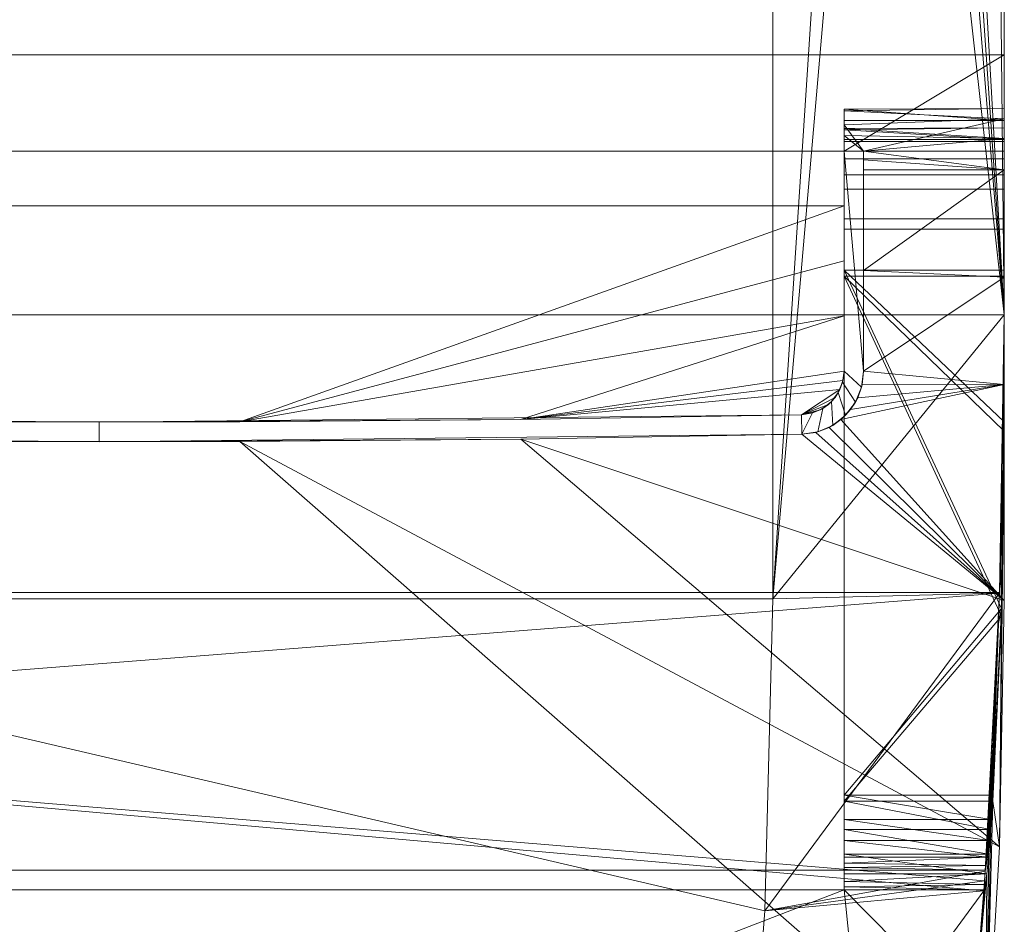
# Model space of a CAD drawing. Header units: millimetres. Extents: x -244 to 208, y -815 to -25.
# Tile 6 of 7: x -18 to 208, y -440 to -233. Entities that reach past the tile are written whole.
import ezdxf

# ---------------------------------------------------------------- set-up
doc = ezdxf.new("R2010")
doc.units = ezdxf.units.MM
doc.layers.add('M-520-M_DRAINAGE_FW', color=2, linetype='Continuous', lineweight=30)

# ---------------------------------------------------------------- blocks, each defined once
blk = doc.blocks.new('CEAS5017-0110400T0 - Aerozen G2 Smart Toilet-3819-3D View 1')
at = {"layer": 'M-520-M_DRAINAGE_FW', "lineweight": 9}
mesh = blk.add_polyface(dxfattribs=at)
corners = [(-207.63, -25, 393.63), (207.63, -25, 393.63), (207.63, -25.36, 393.63), (-207.63, -25.36, 393.63), (197.75, -492.34, 393.63), (184.92, -569.6, 393.63), (162.66, -644.69, 393.63), (131.31, -716.46, 393.63), (108.17, -749.51, 393.63), (76.94, -775.06, 393.63), (39.97, -791.19, 393.63), (0, -796.71, 393.63), (-39.97, -791.19, 393.63), (-76.94, -775.06, 393.63), (-108.17, -749.51, 393.63), (-131.31, -716.46, 393.63), (-162.66, -644.69, 393.63), (-184.92, -569.6, 393.63), (-197.75, -492.34, 393.63), (-200.6, -462.31, 393.63), (-202.97, -432.25, 393.63), (-170.86, -432.25, 393.63), (-170.86, -427.71, 393.63), (170.86, -427.71, 393.63), (170.86, -432.25, 393.63), (202.97, -432.25, 393.63), (200.6, -462.31, 393.63)]
mesh.append_faces([[corners[k] for k in face] for face in [(0, 1, 2, 3)]])
mesh.append_faces([[corners[k] for k in face] for face in [(21, 24, 17, 18), (17, 24, 5, 6)]], dxfattribs={"vtx0": -1, "vtx1": -1, "vtx3": -1})
mesh.append_faces([[corners[k] for k in face] for face in [(4, 5, 24, 26)]], dxfattribs={"vtx1": -1, "vtx2": -1})
mesh.append_faces([[corners[k] for k in face] for face in [(6, 7, 16, 17), (7, 8, 15, 16), (9, 10, 13, 14), (8, 9, 14, 15)]], dxfattribs={"vtx1": -1, "vtx3": -1})
mesh.append_faces([[corners[k] for k in face] for face in [(24, 25, 26), (19, 20, 21, 18)]], dxfattribs={"vtx2": -1})
mesh.append_faces([[corners[k] for k in face] for face in [(21, 22, 23, 24), (10, 11, 12, 13)]], dxfattribs={"vtx3": -1})
mesh = blk.add_polyface(dxfattribs=at)
corners = [(-207.63, -25.36, 390.43), (207.63, -25.36, 390.43), (207.63, -300.3, 390.43), (206.54, -364.04, 390.43), (203.29, -427.71, 390.43), (-203.29, -427.71, 390.43), (-206.54, -364.04, 390.43), (-207.63, -300.3, 390.43)]
mesh.append_faces([[corners[k] for k in face] for face in [(3, 6, 7, 2)]], dxfattribs={"vtx0": -1, "vtx2": -1})
mesh.append_faces([[corners[k] for k in face] for face in [(4, 5, 6, 3)]], dxfattribs={"vtx2": -1})
mesh.append_faces([[corners[k] for k in face] for face in [(7, 0, 1, 2)]], dxfattribs={"vtx3": -1})
mesh = blk.add_polyface(dxfattribs=at)
corners = [(207.63, -300.3, 390.43), (154.51, -365.49), (154.51, -63.04), (174.35, -63.04, 145.82), (180.92, -60.79, 194.1), (187.43, -54.06, 241.97), (190.15, -48.14, 261.99), (192.66, -38.32, 280.42), (194.85, -25, 296.49), (204.75, -25, 369.3), (207.63, -30.28, 390.43)]
mesh.append_faces([[corners[k] for k in face] for face in [(0, 9, 10)]], dxfattribs={"vtx0": -1})
mesh.append_faces([[corners[k] for k in face] for face in [(5, 0, 4)]], dxfattribs={"vtx0": -1, "vtx1": -1})
mesh.append_faces([[corners[k] for k in face] for face in [(7, 9, 0)]], dxfattribs={"vtx0": -1, "vtx1": -1, "vtx2": -1})
mesh.append_faces([[corners[k] for k in face] for face in [(0, 6, 7), (0, 5, 6), (4, 0, 1), (1, 3, 4)]], dxfattribs={"vtx0": -1, "vtx2": -1})
mesh.append_faces([[corners[k] for k in face] for face in [(2, 3, 1)]], dxfattribs={"vtx1": -1})
mesh.append_faces([[corners[k] for k in face] for face in [(7, 8, 9)]], dxfattribs={"vtx2": -1})
mesh = blk.add_polyface(dxfattribs=at)
corners = [(207.63, -365.87, 518.49), (207.63, -326.99, 444.45), (207.63, -291.44, 455.99), (207.63, -280.66, 461.05), (207.63, -271.49, 468.63), (207.63, -264.47, 478.24), (207.63, -260.06, 489.3), (207.63, -257.42, 509.44), (207.63, -259.81, 529.6), (207.63, -267.06, 548.57), (207.63, -316.31, 533.01), (207.63, -25, 393.63), (207.63, -49.94, 564.57), (207.63, -52.46, 564.89), (207.63, -55, 565), (207.63, -218.62, 565), (207.63, -240.64, 557.39), (207.63, -262.73, 550), (207.63, -255.31, 530.18), (207.63, -252.93, 509.15), (207.63, -255.71, 488.17), (207.63, -260.53, 476.07), (207.63, -268.21, 465.54), (207.63, -278.26, 457.25), (207.63, -290.05, 451.71), (207.63, -324.87, 440.41), (207.63, -300.3, 393.63), (207.63, -300.3, 390.43), (207.63, -25.36, 390.43), (207.63, -25.36, 393.63)]
mesh.append_faces([[corners[k] for k in face] for face in [(26, 24, 25), (14, 12, 13), (18, 16, 17)]], dxfattribs={"vtx0": -1})
mesh.append_faces([[corners[k] for k in face] for face in [(5, 10, 4)]], dxfattribs={"vtx0": -1, "vtx1": -1})
mesh.append_faces([[corners[k] for k in face] for face in [(20, 14, 15, 19)]], dxfattribs={"vtx0": -1, "vtx2": -1})
mesh.append_faces([[corners[k] for k in face] for face in [(10, 2, 3, 4), (10, 5, 6, 7), (22, 27, 28, 29)]], dxfattribs={"vtx0": -1, "vtx3": -1})
mesh.append_faces([[corners[k] for k in face] for face in [(1, 2, 10, 0)]], dxfattribs={"vtx1": -1})
mesh.append_faces([[corners[k] for k in face] for face in [(23, 24, 26), (21, 22, 29)]], dxfattribs={"vtx1": -1, "vtx2": -1})
mesh.append_faces([[corners[k] for k in face] for face in [(20, 21, 29, 14)]], dxfattribs={"vtx1": -1, "vtx2": -1, "vtx3": -1})
mesh.append_faces([[corners[k] for k in face] for face in [(26, 27, 22, 23), (18, 19, 15, 16)]], dxfattribs={"vtx1": -1, "vtx3": -1})
mesh.append_faces([[corners[k] for k in face] for face in [(8, 9, 10, 7)]], dxfattribs={"vtx2": -1})
mesh.append_faces([[corners[k] for k in face] for face in [(29, 11, 12, 14)]], dxfattribs={"vtx2": -1, "vtx3": -1})
mesh = blk.add_polyface(dxfattribs=at)
corners = [(-207.63, -300.3, 390.43), (-205.16, -396.45, 390.43), (-197.75, -492.34, 390.43), (-184.92, -569.6, 390.43), (-162.66, -644.69, 390.43), (-131.31, -716.46, 390.43), (-108.17, -749.51, 390.43), (-76.94, -775.06, 390.43), (-39.97, -791.19, 390.43), (0, -796.71, 390.43), (39.97, -791.19, 390.43), (76.94, -775.06, 390.43), (108.17, -749.51, 390.43), (131.31, -716.46, 390.43), (162.66, -644.69, 390.43), (184.92, -569.6, 390.43), (197.75, -492.34, 390.43), (200.6, -462.4, 390.43), (202.96, -432.44, 390.43), (203.12, -430.19, 390.43), (203.27, -427.94, 390.43), (206.54, -364.16, 390.43), (207.63, -300.3, 390.43), (207.63, -30.28, 390.43), (-207.63, -30.28, 390.43)]
mesh.append_faces([[corners[k] for k in face] for face in [(7, 12, 5, 6), (3, 15, 2)]], dxfattribs={"vtx0": -1, "vtx1": -1})
mesh.append_faces([[corners[k] for k in face] for face in [(18, 1, 2, 17), (1, 18, 19)]], dxfattribs={"vtx0": -1, "vtx2": -1})
mesh.append_faces([[corners[k] for k in face] for face in [(1, 19, 20, 21), (12, 7, 8, 9)]], dxfattribs={"vtx0": -1, "vtx3": -1})
mesh.append_faces([[corners[k] for k in face] for face in [(24, 0, 22, 23)]], dxfattribs={"vtx1": -1})
mesh.append_faces([[corners[k] for k in face] for face in [(16, 17, 2, 15), (12, 13, 5)]], dxfattribs={"vtx1": -1, "vtx2": -1})
mesh.append_faces([[corners[k] for k in face] for face in [(0, 1, 21, 22), (3, 4, 14, 15), (4, 5, 13, 14)]], dxfattribs={"vtx1": -1, "vtx3": -1})
mesh.append_faces([[corners[k] for k in face] for face in [(9, 10, 11, 12)]], dxfattribs={"vtx3": -1})
mesh = blk.add_polyface(dxfattribs=at)
corners = [(154.51, -365.49), (152.67, -437.04), (147.16, -508.4), (137.61, -565.89), (121.04, -621.77), (97.71, -675.18), (77.51, -702.87), (49.75, -722.98), (17.14, -733.55), (-17.14, -733.55), (-49.75, -722.98), (-77.51, -702.87), (-97.71, -675.18), (-121.04, -621.77), (-137.61, -565.89), (-147.16, -508.4), (-152.67, -437.04), (-154.51, -365.49), (-154.51, -63.04), (154.51, -63.04)]
mesh.append_faces([[corners[k] for k in face] for face in [(13, 4, 5, 12), (4, 13, 14)]], dxfattribs={"vtx0": -1, "vtx2": -1})
mesh.append_faces([[corners[k] for k in face] for face in [(0, 1, 17), (6, 7, 12, 5)]], dxfattribs={"vtx1": -1, "vtx2": -1})
mesh.append_faces([[corners[k] for k in face] for face in [(1, 2, 16, 17), (2, 3, 15, 16), (14, 15, 3, 4)]], dxfattribs={"vtx1": -1, "vtx3": -1})
mesh.append_faces([[corners[k] for k in face] for face in [(18, 19, 0, 17)]], dxfattribs={"vtx2": -1})
mesh.append_faces([[corners[k] for k in face] for face in [(10, 11, 12, 7)]], dxfattribs={"vtx2": -1, "vtx3": -1})
mesh.append_faces([[corners[k] for k in face] for face in [(7, 8, 9, 10)]], dxfattribs={"vtx3": -1})
mesh = blk.add_polyface(dxfattribs=at)
corners = [(207.63, -218.62, 565), (-207.63, -218.62, 565), (-207.63, -240.64, 557.39), (-207.63, -262.73, 550), (-175.36, -262.73, 550), (-170.86, -262.73, 550), (-170.86, -275.31, 545.89), (-170.86, -287.92, 541.84), (-170.86, -300.56, 537.87), (-170.86, -313.21, 533.96), (-170.62, -315.36, 533.3), (-169.93, -317.42, 532.68), (-168.8, -319.29, 532.11), (-167.27, -320.88, 531.63), (-165.41, -322.11, 531.25), (-163.31, -322.9, 531.01), (-161.07, -323.21, 530.92), (-96.65, -324.3, 530.59), (-32.22, -324.85, 530.43), (32.22, -324.85, 530.43), (96.65, -324.3, 530.59), (161.07, -323.21, 530.92), (163.31, -322.9, 531.02), (165.41, -322.11, 531.25), (167.27, -320.88, 531.63), (168.8, -319.29, 532.11), (169.93, -317.41, 532.68), (170.62, -315.36, 533.3), (170.86, -313.21, 533.96), (170.86, -300.56, 537.87), (170.86, -287.92, 541.84), (170.86, -275.31, 545.89), (170.86, -262.73, 550), (175.36, -262.73, 550), (207.63, -262.73, 550), (207.63, -240.64, 557.39), (-113.88, -767.65, 440.62), (113.88, -767.65, 440.62), (123.28, -755.61, 441.96), (131.31, -742.63, 443.47), (147.83, -709.99, 447.58), (162.3, -676.46, 452.26), (174.61, -642.17, 457.53), (184.68, -607.25, 463.41), (192.42, -571.85, 469.91), (197.75, -536.13, 477), (203.21, -479.18, 489.45), (206.52, -422.39, 503.29), (207.63, -365.87, 518.49), (207.63, -316.31, 533.01), (207.63, -267.06, 548.57), (175.36, -267.06, 548.57), (175.36, -290.1, 541.15), (175.36, -313.21, 533.96), (175.02, -316.33, 533.01), (174.01, -319.31, 532.1), (172.37, -322.03, 531.28), (170.15, -324.34, 530.58), (167.46, -326.12, 530.05), (164.41, -327.27, 529.7), (161.16, -327.7, 529.57), (96.7, -328.8, 529.25), (32.24, -329.35, 529.08), (-32.24, -329.35, 529.08), (-96.7, -328.8, 529.25), (-161.16, -327.7, 529.57), (-164.41, -327.27, 529.7), (-167.46, -326.12, 530.05), (-170.16, -324.33, 530.58), (-172.37, -322.02, 531.28), (-174.01, -319.31, 532.1), (-175.02, -316.32, 533.01), (-175.36, -313.21, 533.96), (-175.36, -290.1, 541.15), (-175.36, -267.06, 548.57), (-207.63, -267.06, 548.57), (-207.63, -316.31, 533.01), (-207.63, -365.87, 518.49), (-206.52, -422.39, 503.29), (-203.21, -479.18, 489.45), (-197.75, -536.13, 477), (-192.42, -571.86, 469.9), (-184.68, -607.26, 463.41), (-174.61, -642.17, 457.53), (-162.3, -676.46, 452.26), (-147.83, -709.99, 447.58), (-131.31, -742.63, 443.47), (-123.28, -755.61, 441.96), (207.63, -291.68, 540.79), (-207.63, -291.68, 540.79)]
mesh.append_faces([[corners[k] for k in face] for face in [(35, 32, 33, 34), (38, 87, 36, 37)]], dxfattribs={"vtx0": -1})
mesh.append_faces([[corners[k] for k in face] for face in [(18, 8, 17), (11, 17, 10), (14, 16, 13), (28, 20, 27), (24, 21, 23), (10, 17, 9), (31, 19, 30), (29, 20, 28), (30, 19, 29), (42, 83, 41), (40, 85, 39), (73, 89, 72), (68, 77, 67), (67, 77, 66), (72, 76, 71), (77, 68, 76), (58, 48, 57), (54, 49, 53), (56, 49, 55), (59, 48, 58)]], dxfattribs={"vtx0": -1, "vtx1": -1})
mesh.append_faces([[corners[k] for k in face] for face in [(35, 2, 5, 32)]], dxfattribs={"vtx0": -1, "vtx1": -1, "vtx2": -1, "vtx3": -1})
mesh.append_faces([[corners[k] for k in face] for face in [(11, 16, 17), (16, 12, 13), (16, 11, 12), (21, 24, 25), (18, 7, 8), (32, 5, 6, 31), (39, 85, 86), (40, 84, 85), (39, 86, 87, 38), (78, 63, 64), (44, 80, 81), (46, 79, 80, 45), (42, 82, 83), (64, 77, 78), (82, 42, 43), (62, 46, 47), (76, 68, 69), (77, 64, 65), (77, 65, 66), (76, 70, 71), (48, 59, 60), (48, 60, 61), (49, 56, 57), (49, 54, 55), (88, 52, 53), (53, 49, 88)]], dxfattribs={"vtx0": -1, "vtx2": -1})
mesh.append_faces([[corners[k] for k in face] for face in [(15, 16, 14), (74, 75, 73), (51, 52, 50)]], dxfattribs={"vtx1": -1})
mesh.append_faces([[corners[k] for k in face] for face in [(20, 21, 26), (25, 26, 21), (26, 27, 20), (19, 20, 29), (6, 7, 18), (8, 9, 17), (83, 84, 41), (78, 79, 63), (81, 82, 43), (40, 41, 84), (43, 44, 81), (44, 45, 80), (47, 48, 61), (61, 62, 47), (88, 50, 52), (75, 89, 73), (89, 76, 72), (69, 70, 76), (48, 49, 57)]], dxfattribs={"vtx1": -1, "vtx2": -1})
mesh.append_faces([[corners[k] for k in face] for face in [(18, 19, 31, 6), (62, 63, 79, 46)]], dxfattribs={"vtx1": -1, "vtx2": -1, "vtx3": -1})
mesh.append_faces([[corners[k] for k in face] for face in [(21, 22, 23), (0, 1, 2, 35)]], dxfattribs={"vtx2": -1})
mesh.append_faces([[corners[k] for k in face] for face in [(2, 3, 4, 5)]], dxfattribs={"vtx3": -1})
mesh = blk.add_polyface(dxfattribs=at)
corners = [(170.86, -262.73, 550), (170.86, -256.71, 535.29), (170.86, -253.48, 519.74), (170.86, -253.14, 503.86), (170.86, -255.71, 488.17), (207.63, -255.71, 488.17), (207.63, -252.93, 509.15), (207.63, -255.31, 530.18), (207.63, -262.73, 550), (175.36, -262.73, 550)]
mesh.append_faces([[corners[k] for k in face] for face in [(9, 7, 8), (1, 9, 0)]], dxfattribs={"vtx0": -1})
mesh.append_faces([[corners[k] for k in face] for face in [(7, 2, 6)]], dxfattribs={"vtx0": -1, "vtx1": -1})
mesh.append_faces([[corners[k] for k in face] for face in [(7, 9, 1)]], dxfattribs={"vtx0": -1, "vtx1": -1, "vtx2": -1})
mesh.append_faces([[corners[k] for k in face] for face in [(3, 5, 6)]], dxfattribs={"vtx0": -1, "vtx2": -1})
mesh.append_faces([[corners[k] for k in face] for face in [(4, 5, 3)]], dxfattribs={"vtx1": -1})
mesh.append_faces([[corners[k] for k in face] for face in [(1, 2, 7), (2, 3, 6)]], dxfattribs={"vtx1": -1, "vtx2": -1})
mesh = blk.add_polyface(dxfattribs=at)
corners = [(170.86, -313.21, 501.38), (170.86, -262.73, 501.38), (170.86, -262.73, 539), (170.86, -259.18, 526.88), (170.86, -257.54, 514.37), (170.86, -257.83, 501.75), (170.86, -260.06, 489.3), (170.86, -264.47, 478.24), (170.86, -271.49, 468.63), (170.86, -280.66, 461.05), (170.86, -291.44, 455.99), (170.86, -411.89, 416.9), (170.86, -418.41, 413.91), (170.86, -424.08, 409.51), (170.86, -428.58, 403.92), (170.86, -430.3, 400.68), (170.86, -431.53, 397.22), (170.86, -432.25, 393.63), (170.86, -427.71, 393.63), (170.86, -427.09, 396.39), (170.86, -426.11, 399.03), (170.86, -424.77, 401.52), (170.86, -420.92, 406.3), (170.86, -416.08, 410.06), (170.86, -410.5, 412.62), (170.86, -290.05, 451.71), (170.86, -278.26, 457.25), (170.86, -268.21, 465.54), (170.86, -260.53, 476.07), (170.86, -255.71, 488.17), (170.86, -253.14, 503.86), (170.86, -253.48, 519.74), (170.86, -256.71, 535.29), (170.86, -262.73, 550), (170.86, -275.31, 545.89), (170.86, -287.92, 541.84), (170.86, -300.56, 537.87), (170.86, -313.21, 533.96)]
mesh.append_faces([[corners[k] for k in face] for face in [(4, 31, 3), (33, 2, 32)]], dxfattribs={"vtx0": -1, "vtx1": -1})
mesh.append_faces([[corners[k] for k in face] for face in [(13, 22, 23, 12), (12, 23, 24, 11), (36, 0, 1, 35), (2, 34, 35, 1), (32, 2, 3, 31)]], dxfattribs={"vtx0": -1, "vtx2": -1})
mesh.append_faces([[corners[k] for k in face] for face in [(37, 0, 36)]], dxfattribs={"vtx1": -1})
mesh.append_faces([[corners[k] for k in face] for face in [(33, 34, 2)]], dxfattribs={"vtx1": -1, "vtx2": -1})
mesh.append_faces([[corners[k] for k in face] for face in [(15, 16, 19, 20), (14, 15, 20, 21), (13, 14, 21, 22), (10, 11, 24, 25), (9, 10, 25, 26), (26, 27, 8, 9), (27, 28, 7, 8), (28, 29, 6, 7), (29, 30, 5, 6), (4, 5, 30, 31)]], dxfattribs={"vtx1": -1, "vtx3": -1})
mesh.append_faces([[corners[k] for k in face] for face in [(16, 17, 18, 19)]], dxfattribs={"vtx3": -1})
mesh = blk.add_polyface(dxfattribs=at)
corners = [(170.86, -255.71, 488.17), (170.86, -260.53, 476.07), (170.86, -268.21, 465.54), (170.86, -278.26, 457.25), (170.86, -290.05, 451.71), (207.63, -290.05, 451.71), (207.63, -278.26, 457.25), (207.63, -268.21, 465.54), (207.63, -260.53, 476.07), (207.63, -255.71, 488.17)]
mesh.append_faces([[corners[k] for k in face] for face in [(1, 8, 9, 0)]], dxfattribs={"vtx0": -1})
mesh.append_faces([[corners[k] for k in face] for face in [(8, 1, 2, 7), (3, 6, 7, 2)]], dxfattribs={"vtx0": -1, "vtx2": -1})
mesh.append_faces([[corners[k] for k in face] for face in [(4, 5, 6, 3)]], dxfattribs={"vtx2": -1})
mesh = blk.add_polyface(dxfattribs=at)
corners = [(170.86, -260.06, 489.3), (170.86, -257.83, 501.75), (170.86, -257.54, 514.37), (170.86, -259.18, 526.88), (170.86, -262.73, 539), (175.36, -262.73, 539), (175.36, -264.74, 543.86), (175.36, -267.06, 548.57), (207.63, -267.06, 548.57), (207.63, -259.81, 529.6), (207.63, -257.42, 509.44), (207.63, -260.06, 489.3)]
mesh.append_faces([[corners[k] for k in face] for face in [(8, 6, 7), (5, 3, 4)]], dxfattribs={"vtx0": -1})
mesh.append_faces([[corners[k] for k in face] for face in [(5, 9, 3)]], dxfattribs={"vtx0": -1, "vtx1": -1, "vtx2": -1})
mesh.append_faces([[corners[k] for k in face] for face in [(10, 1, 2), (1, 10, 11), (9, 2, 3), (5, 8, 9)]], dxfattribs={"vtx0": -1, "vtx2": -1})
mesh.append_faces([[corners[k] for k in face] for face in [(9, 10, 2), (5, 6, 8)]], dxfattribs={"vtx1": -1, "vtx2": -1})
mesh.append_faces([[corners[k] for k in face] for face in [(11, 0, 1)]], dxfattribs={"vtx2": -1})
mesh = blk.add_polyface(dxfattribs=at)
corners = [(170.86, -291.44, 455.99), (170.86, -280.66, 461.05), (170.86, -271.49, 468.63), (170.86, -264.47, 478.24), (170.86, -260.06, 489.3), (207.63, -260.06, 489.3), (207.63, -264.47, 478.24), (207.63, -271.49, 468.63), (207.63, -280.66, 461.05), (207.63, -291.44, 455.99)]
mesh.append_faces([[corners[k] for k in face] for face in [(8, 1, 2, 7), (3, 6, 7, 2)]], dxfattribs={"vtx0": -1, "vtx2": -1})
mesh.append_faces([[corners[k] for k in face] for face in [(9, 0, 1, 8)]], dxfattribs={"vtx2": -1})
mesh.append_faces([[corners[k] for k in face] for face in [(3, 4, 5, 6)]], dxfattribs={"vtx3": -1})
mesh = blk.add_polyface(dxfattribs=at)
corners = [(-170.86, -313.21, 501.38), (-170.86, -262.73, 501.38), (-175.36, -262.73, 501.38), (-175.36, -313.21, 501.38), (-174.88, -316.91, 501.38), (-173.46, -320.37, 501.38), (-171.22, -323.35, 501.38), (-168.28, -325.66, 501.38), (-164.86, -327.15, 501.38), (-161.16, -327.7, 501.38), (0, -329.42, 501.38), (161.16, -327.7, 501.38), (164.86, -327.15, 501.38), (168.28, -325.66, 501.38), (171.22, -323.35, 501.38), (173.46, -320.37, 501.38), (174.88, -316.91, 501.38), (175.36, -313.21, 501.38), (175.36, -262.73, 501.38), (170.86, -262.73, 501.38), (170.86, -313.21, 501.38), (170.52, -315.76, 501.38), (169.55, -318.15, 501.38), (168, -320.2, 501.38), (165.98, -321.8, 501.38), (163.61, -322.82, 501.38), (161.07, -323.21, 501.38), (0, -324.92, 501.38), (-161.07, -323.21, 501.38), (-163.61, -322.82, 501.38), (-165.98, -321.8, 501.38), (-168, -320.2, 501.38), (-169.55, -318.15, 501.38), (-170.52, -315.76, 501.38)]
mesh.append_faces([[corners[k] for k in face] for face in [(29, 9, 28), (26, 11, 25)]], dxfattribs={"vtx0": -1, "vtx1": -1})
mesh.append_faces([[corners[k] for k in face] for face in [(10, 27, 28, 9), (31, 6, 7, 30), (25, 11, 12, 24), (24, 12, 13, 23), (22, 14, 15, 21), (23, 13, 14, 22), (33, 4, 5, 32), (4, 33, 0, 3), (6, 31, 32, 5), (21, 15, 16, 20), (20, 16, 17, 19)]], dxfattribs={"vtx0": -1, "vtx2": -1})
mesh.append_faces([[corners[k] for k in face] for face in [(18, 19, 17)]], dxfattribs={"vtx1": -1})
mesh.append_faces([[corners[k] for k in face] for face in [(7, 8, 30)]], dxfattribs={"vtx1": -1, "vtx2": -1})
mesh.append_faces([[corners[k] for k in face] for face in [(8, 9, 29, 30), (10, 11, 26, 27)]], dxfattribs={"vtx1": -1, "vtx3": -1})
mesh.append_faces([[corners[k] for k in face] for face in [(1, 2, 3, 0)]], dxfattribs={"vtx2": -1})
mesh = blk.add_polyface(dxfattribs=at)
corners = [(170.86, -262.73, 501.38), (175.36, -262.73, 501.38), (175.36, -262.73, 539), (170.86, -262.73, 539)]
mesh.append_faces([[corners[k] for k in face] for face in [(3, 0, 1, 2)]])
mesh = blk.add_polyface(dxfattribs=at)
corners = [(175.36, -262.73, 501.38), (175.36, -313.21, 501.38), (175.36, -313.21, 533.96), (175.36, -290.1, 541.15), (175.36, -267.06, 548.57), (175.36, -264.74, 543.86), (175.36, -262.73, 539)]
mesh.append_faces([[corners[k] for k in face] for face in [(0, 3, 6)]], dxfattribs={"vtx0": -1, "vtx1": -1})
mesh.append_faces([[corners[k] for k in face] for face in [(5, 6, 3, 4)]], dxfattribs={"vtx1": -1})
mesh.append_faces([[corners[k] for k in face] for face in [(1, 2, 3, 0)]], dxfattribs={"vtx2": -1})
mesh = blk.add_polyface(dxfattribs=at)
corners = [(170.86, -290.05, 451.71), (170.86, -410.5, 412.62), (204.94, -410.5, 412.62), (206.96, -367.71, 426.51), (207.63, -324.87, 440.41), (207.63, -290.05, 451.71)]
mesh.append_faces([[corners[k] for k in face] for face in [(3, 1, 2)]], dxfattribs={"vtx0": -1})
mesh.append_faces([[corners[k] for k in face] for face in [(5, 0, 4)]], dxfattribs={"vtx1": -1})
mesh.append_faces([[corners[k] for k in face] for face in [(0, 1, 3), (3, 4, 0)]], dxfattribs={"vtx1": -1, "vtx2": -1})
mesh = blk.add_polyface(dxfattribs=at)
corners = [(170.86, -411.89, 416.9), (170.86, -291.44, 455.99), (207.63, -291.44, 455.99), (207.63, -326.99, 444.45), (206.97, -369.46, 430.67), (204.99, -411.89, 416.9)]
mesh.append_faces([[corners[k] for k in face] for face in [(4, 1, 3)]], dxfattribs={"vtx0": -1, "vtx1": -1})
mesh.append_faces([[corners[k] for k in face] for face in [(4, 0, 1)]], dxfattribs={"vtx0": -1, "vtx2": -1})
mesh.append_faces([[corners[k] for k in face] for face in [(5, 0, 4)]], dxfattribs={"vtx1": -1})
mesh.append_faces([[corners[k] for k in face] for face in [(1, 2, 3)]], dxfattribs={"vtx2": -1})
mesh = blk.add_polyface(dxfattribs=at)
corners = [(147.16, -508.4), (152.67, -437.04), (154.51, -365.49), (207.63, -300.3, 390.43), (206.54, -364.16, 390.43), (203.27, -427.94, 390.43), (203.12, -430.19, 390.43), (202.96, -432.44, 390.43), (200.6, -462.4, 390.43), (197.75, -492.34, 390.43)]
mesh.append_faces([[corners[k] for k in face] for face in [(7, 1, 6)]], dxfattribs={"vtx0": -1, "vtx1": -1})
mesh.append_faces([[corners[k] for k in face] for face in [(4, 1, 2), (1, 4, 5), (1, 5, 6), (7, 0, 1), (0, 7, 8)]], dxfattribs={"vtx0": -1, "vtx2": -1})
mesh.append_faces([[corners[k] for k in face] for face in [(3, 4, 2)]], dxfattribs={"vtx1": -1})
mesh.append_faces([[corners[k] for k in face] for face in [(8, 9, 0)]], dxfattribs={"vtx2": -1})
mesh = blk.add_polyface(dxfattribs=at)
corners = [(197.75, -536.13, 477), (197.75, -492.34, 393.63), (200.6, -462.31, 393.63), (202.97, -432.25, 393.63), (203.26, -430.98, 398.98), (203.59, -428.58, 403.92), (204.07, -424.08, 409.5), (204.54, -418.42, 413.91), (204.99, -411.89, 416.9), (206.97, -369.46, 430.67), (207.63, -326.99, 444.45), (207.63, -365.87, 518.49), (206.52, -422.39, 503.29), (203.21, -479.18, 489.45), (207.63, -300.3, 393.63), (207.63, -324.87, 440.41), (206.96, -367.71, 426.51), (204.94, -410.5, 412.62), (204.56, -416.08, 410.07), (204.16, -420.92, 406.3), (203.76, -424.77, 401.52), (203.5, -426.64, 397.73), (203.29, -427.71, 393.63), (204.2, -413.57, 393.63), (205, -399.43, 393.63), (205.7, -385.28, 393.63), (206.29, -371.12, 393.63), (206.77, -356.96, 393.63), (207.15, -342.8, 393.63), (207.42, -328.63, 393.63), (207.58, -314.47, 393.63)]
mesh.append_faces([[corners[k] for k in face] for face in [(4, 2, 3)]], dxfattribs={"vtx0": -1})
mesh.append_faces([[corners[k] for k in face] for face in [(0, 2, 13), (8, 13, 7), (9, 12, 8), (7, 13, 6), (21, 23, 20), (20, 24, 19), (17, 26, 16), (29, 16, 28), (14, 16, 30), (26, 17, 25)]], dxfattribs={"vtx0": -1, "vtx1": -1})
mesh.append_faces([[corners[k] for k in face] for face in [(5, 13, 2)]], dxfattribs={"vtx0": -1, "vtx1": -1, "vtx2": -1})
mesh.append_faces([[corners[k] for k in face] for face in [(13, 5, 6), (8, 12, 13), (12, 9, 10), (20, 23, 24), (25, 17, 18), (18, 24, 25), (16, 26, 27), (16, 27, 28), (16, 29, 30)]], dxfattribs={"vtx0": -1, "vtx2": -1})
mesh.append_faces([[corners[k] for k in face] for face in [(4, 5, 2), (18, 19, 24)]], dxfattribs={"vtx1": -1, "vtx2": -1})
mesh.append_faces([[corners[k] for k in face] for face in [(0, 1, 2), (10, 11, 12), (21, 22, 23), (14, 15, 16)]], dxfattribs={"vtx2": -1})
mesh = blk.add_polyface(dxfattribs=at)
corners = [(203.29, -427.71, 390.43), (206.54, -364.04, 390.43), (207.63, -300.3, 390.43), (207.63, -300.3, 393.63), (207.58, -314.47, 393.63), (207.42, -328.63, 393.63), (207.15, -342.8, 393.63), (206.77, -356.96, 393.63), (206.29, -371.12, 393.63), (205.7, -385.28, 393.63), (205, -399.43, 393.63), (204.2, -413.57, 393.63), (203.29, -427.71, 393.63)]
mesh.append_faces([[corners[k] for k in face] for face in [(0, 11, 12)]], dxfattribs={"vtx0": -1})
mesh.append_faces([[corners[k] for k in face] for face in [(11, 0, 10), (10, 1, 9), (1, 10, 0), (7, 1, 6), (6, 1, 5)]], dxfattribs={"vtx0": -1, "vtx1": -1})
mesh.append_faces([[corners[k] for k in face] for face in [(5, 1, 2), (1, 7, 8), (2, 4, 5)]], dxfattribs={"vtx0": -1, "vtx2": -1})
mesh.append_faces([[corners[k] for k in face] for face in [(3, 4, 2)]], dxfattribs={"vtx1": -1})
mesh.append_faces([[corners[k] for k in face] for face in [(8, 9, 1)]], dxfattribs={"vtx1": -1, "vtx2": -1})
mesh = blk.add_polyface(dxfattribs=at)
corners = [(161.07, -323.21, 501.38), (163.61, -322.82, 501.38), (165.98, -321.8, 501.38), (168, -320.2, 501.38), (169.55, -318.15, 501.38), (170.52, -315.76, 501.38), (170.86, -313.21, 501.38), (170.86, -313.21, 533.96), (170.62, -315.36, 533.3), (169.93, -317.41, 532.68), (168.8, -319.29, 532.11), (167.27, -320.88, 531.63), (165.41, -322.11, 531.25), (163.31, -322.9, 531.02), (161.07, -323.21, 530.92)]
mesh.append_faces([[corners[k] for k in face] for face in [(13, 1, 12), (6, 8, 5), (9, 5, 8)]], dxfattribs={"vtx0": -1, "vtx1": -1})
mesh.append_faces([[corners[k] for k in face] for face in [(13, 0, 1), (12, 1, 2), (10, 3, 4), (3, 10, 11)]], dxfattribs={"vtx0": -1, "vtx2": -1})
mesh.append_faces([[corners[k] for k in face] for face in [(7, 8, 6)]], dxfattribs={"vtx1": -1})
mesh.append_faces([[corners[k] for k in face] for face in [(11, 12, 2), (2, 3, 11), (4, 5, 9), (9, 10, 4)]], dxfattribs={"vtx1": -1, "vtx2": -1})
mesh.append_faces([[corners[k] for k in face] for face in [(13, 14, 0)]], dxfattribs={"vtx2": -1})
mesh = blk.add_polyface(dxfattribs=at)
corners = [(175.36, -313.21, 501.38), (174.88, -316.91, 501.38), (173.46, -320.37, 501.38), (171.22, -323.35, 501.38), (168.28, -325.66, 501.38), (164.86, -327.15, 501.38), (161.16, -327.7, 501.38), (161.16, -327.7, 529.57), (164.41, -327.27, 529.7), (167.46, -326.12, 530.05), (170.15, -324.34, 530.58), (172.37, -322.03, 531.28), (174.01, -319.31, 532.1), (175.02, -316.33, 533.01), (175.36, -313.21, 533.96)]
mesh.append_faces([[corners[k] for k in face] for face in [(0, 13, 14)]], dxfattribs={"vtx0": -1})
mesh.append_faces([[corners[k] for k in face] for face in [(1, 13, 0), (3, 11, 2), (12, 2, 11), (4, 10, 3), (11, 3, 10)]], dxfattribs={"vtx0": -1, "vtx1": -1})
mesh.append_faces([[corners[k] for k in face] for face in [(1, 12, 13), (12, 1, 2), (4, 9, 10), (5, 8, 9), (9, 4, 5), (8, 5, 6)]], dxfattribs={"vtx0": -1, "vtx2": -1})
mesh.append_faces([[corners[k] for k in face] for face in [(6, 7, 8)]], dxfattribs={"vtx2": -1})
mesh = blk.add_polyface(dxfattribs=at)
corners = [(-161.07, -323.21, 501.38), (0, -324.92, 501.38), (161.07, -323.21, 501.38), (161.07, -323.21, 530.92), (96.65, -324.3, 530.59), (32.22, -324.85, 530.43), (-32.22, -324.85, 530.43), (-96.65, -324.3, 530.59), (-161.07, -323.21, 530.92)]
mesh.append_faces([[corners[k] for k in face] for face in [(7, 1, 6), (1, 7, 0)]], dxfattribs={"vtx0": -1, "vtx1": -1})
mesh.append_faces([[corners[k] for k in face] for face in [(1, 5, 6)]], dxfattribs={"vtx0": -1, "vtx2": -1})
mesh.append_faces([[corners[k] for k in face] for face in [(3, 4, 2)]], dxfattribs={"vtx1": -1})
mesh.append_faces([[corners[k] for k in face] for face in [(1, 2, 4), (4, 5, 1)]], dxfattribs={"vtx1": -1, "vtx2": -1})
mesh.append_faces([[corners[k] for k in face] for face in [(7, 8, 0)]], dxfattribs={"vtx2": -1})
mesh = blk.add_polyface(dxfattribs=at)
corners = [(161.16, -327.7, 501.38), (0, -329.42, 501.38), (-161.16, -327.7, 501.38), (-161.16, -327.7, 529.57), (-96.7, -328.8, 529.25), (-32.24, -329.35, 529.08), (32.24, -329.35, 529.08), (96.7, -328.8, 529.25), (161.16, -327.7, 529.57)]
mesh.append_faces([[corners[k] for k in face] for face in [(0, 7, 8)]], dxfattribs={"vtx0": -1})
mesh.append_faces([[corners[k] for k in face] for face in [(6, 1, 5), (2, 4, 1)]], dxfattribs={"vtx0": -1, "vtx1": -1})
mesh.append_faces([[corners[k] for k in face] for face in [(1, 4, 5)]], dxfattribs={"vtx0": -1, "vtx2": -1})
mesh.append_faces([[corners[k] for k in face] for face in [(6, 7, 1), (0, 1, 7)]], dxfattribs={"vtx1": -1, "vtx2": -1})
mesh.append_faces([[corners[k] for k in face] for face in [(2, 3, 4)]], dxfattribs={"vtx2": -1})
mesh = blk.add_polyface(dxfattribs=at)
corners = [(170.86, -410.5, 412.62), (170.86, -416.08, 410.06), (170.86, -420.92, 406.3), (170.86, -424.77, 401.52), (203.76, -424.77, 401.52), (204.16, -420.92, 406.3), (204.56, -416.08, 410.07), (204.94, -410.5, 412.62)]
mesh.append_faces([[corners[k] for k in face] for face in [(2, 5, 1)]], dxfattribs={"vtx0": -1, "vtx1": -1})
mesh.append_faces([[corners[k] for k in face] for face in [(1, 5, 6)]], dxfattribs={"vtx0": -1, "vtx2": -1})
mesh.append_faces([[corners[k] for k in face] for face in [(0, 1, 6), (4, 5, 2)]], dxfattribs={"vtx1": -1, "vtx2": -1})
mesh.append_faces([[corners[k] for k in face] for face in [(6, 7, 0), (2, 3, 4)]], dxfattribs={"vtx2": -1})
mesh = blk.add_polyface(dxfattribs=at)
corners = [(170.86, -428.58, 403.92), (170.86, -424.08, 409.51), (170.86, -418.41, 413.91), (170.86, -411.89, 416.9), (204.99, -411.89, 416.9), (204.54, -418.42, 413.91), (204.07, -424.08, 409.5), (203.59, -428.58, 403.92)]
mesh.append_faces([[corners[k] for k in face] for face in [(6, 2, 5)]], dxfattribs={"vtx0": -1, "vtx1": -1})
mesh.append_faces([[corners[k] for k in face] for face in [(1, 6, 7), (5, 2, 3)]], dxfattribs={"vtx0": -1, "vtx2": -1})
mesh.append_faces([[corners[k] for k in face] for face in [(1, 2, 6)]], dxfattribs={"vtx1": -1, "vtx2": -1})
mesh.append_faces([[corners[k] for k in face] for face in [(7, 0, 1), (3, 4, 5)]], dxfattribs={"vtx2": -1})
mesh = blk.add_polyface(dxfattribs=at)
corners = [(170.86, -424.77, 401.52), (170.86, -426.11, 399.03), (170.86, -427.09, 396.39), (170.86, -427.71, 393.63), (203.29, -427.71, 393.63), (203.5, -426.64, 397.73), (203.76, -424.77, 401.52)]
mesh.append_faces([[corners[k] for k in face] for face in [(6, 1, 5), (2, 5, 1)]], dxfattribs={"vtx0": -1, "vtx1": -1})
mesh.append_faces([[corners[k] for k in face] for face in [(4, 5, 2)]], dxfattribs={"vtx1": -1, "vtx2": -1})
mesh.append_faces([[corners[k] for k in face] for face in [(6, 0, 1), (2, 3, 4)]], dxfattribs={"vtx2": -1})
mesh = blk.add_polyface(dxfattribs=at)
corners = [(-203.29, -427.71, 390.43), (203.29, -427.71, 390.43), (203.29, -427.71, 393.63), (170.86, -427.71, 393.63), (-170.86, -427.71, 393.63), (-203.29, -427.71, 393.63)]
mesh.append_faces([[corners[k] for k in face] for face in [(0, 1, 4, 5)]], dxfattribs={"vtx1": -1})
mesh.append_faces([[corners[k] for k in face] for face in [(1, 2, 3, 4)]], dxfattribs={"vtx3": -1})
mesh = blk.add_polyface(dxfattribs=at)
corners = [(170.86, -432.25, 393.63), (170.86, -431.53, 397.22), (170.86, -430.3, 400.68), (170.86, -428.58, 403.92), (203.59, -428.58, 403.92), (203.26, -430.98, 398.98), (202.97, -432.25, 393.63)]
mesh.append_faces([[corners[k] for k in face] for face in [(4, 2, 3)]], dxfattribs={"vtx0": -1})
mesh.append_faces([[corners[k] for k in face] for face in [(2, 4, 5)]], dxfattribs={"vtx0": -1, "vtx2": -1})
mesh.append_faces([[corners[k] for k in face] for face in [(0, 1, 6)]], dxfattribs={"vtx1": -1})
mesh.append_faces([[corners[k] for k in face] for face in [(5, 6, 1), (1, 2, 5)]], dxfattribs={"vtx1": -1, "vtx2": -1})

msp = doc.modelspace()

# ---------------------------------------------------------------- block references
at = {"layer": 'M-520-M_DRAINAGE_FW', "lineweight": 9}
msp.add_blockref('CEAS5017-0110400T0 - Aerozen G2 Smart Toilet-3819-3D View 1', (0, 0), dxfattribs=at)

doc.saveas('drawing.dxf')
